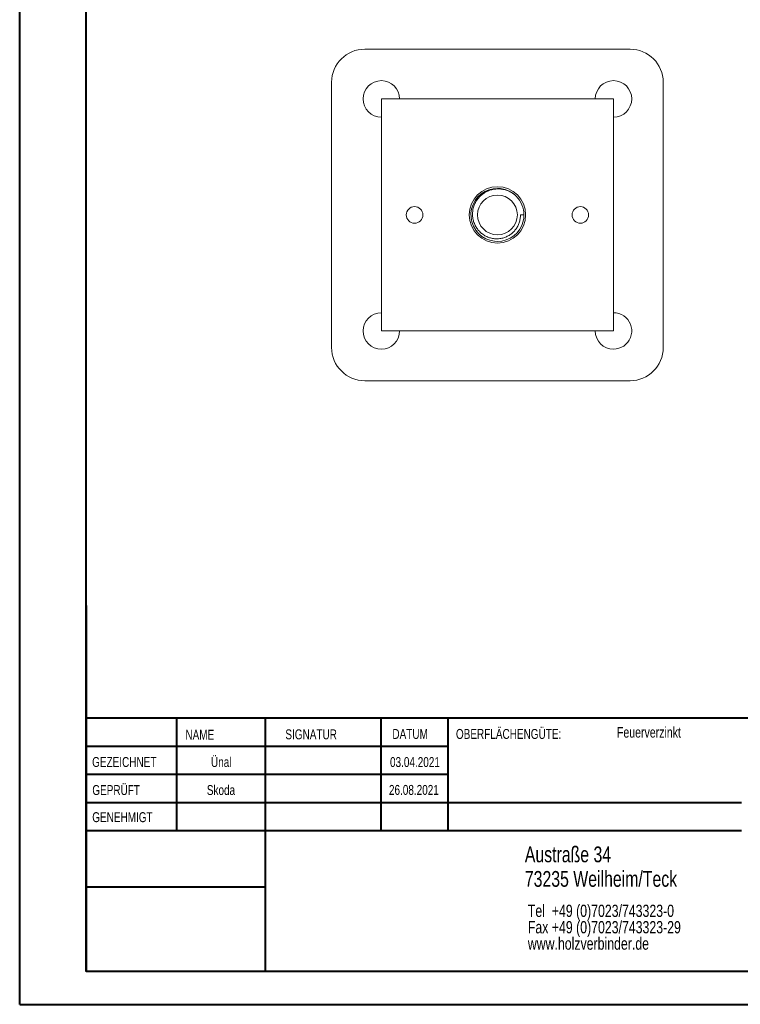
# Model space of a CAD drawing. Header units: millimetres. Extents: x 0 to 210, y 0 to 297.
# Tile 1 of 18: x 0 to 109, y 0 to 149. Entities that reach past the tile are written whole.
import ezdxf

# ---------------------------------------------------------------- set-up
doc = ezdxf.new("R2010")
doc.units = ezdxf.units.MM
doc.styles.add('SLDTEXTSTYLE0', font='TXT', dxfattribs={"width": 0.75})

# ---------------------------------------------------------------- blocks, each defined once
blk = doc.blocks.new('SW_NOTE_0')
at = {"color": 0, "linetype": 'Continuous', "lineweight": 0, "char_height": 1.8521, "attachment_point": 1, "style": 'SLDTEXTSTYLE0'}
for s, insert in [('Tel  +49 (0)7023/743323-0', (0, 2.39)), ('Fax +49 (0)7023/743323-29', (0, -0.08)), ('www.holzverbinder.de', (0, -2.55))]:
    blk.add_mtext(s, dxfattribs=dict(at, insert=insert))

msp = doc.modelspace()

# ---------------------------------------------------------------- linework, layer by layer
at = {"color": 7, "linetype": 'Continuous', "lineweight": 40}
for p, q in [((0.08, 0.21), (0.08, 297.21)), ((10.08, 5.21), (10.08, 292.21)), ((10.11, 60.37), (10.11, 5.12)), ((205.08, 43.37), (10.11, 43.37)), ((23.71, 43.37), (23.71, 26.37)), ((37.1, 43.37), (37.1, 5.12)), ((54.51, 43.37), (54.51, 26.37)), ((64.71, 26.37), (64.71, 43.37)), ((64.71, 39.1), (10.11, 39.1)), ((64.71, 34.87), (10.11, 34.87)), ((108.91, 30.62), (10.11, 30.62)), ((108.91, 26.37), (10.11, 26.37)), ((37.1, 17.87), (10.11, 17.87)), ((10.11, 13.71), (10.08, 13.71)), ((10.11, 9.46), (10.08, 9.46)), ((10.08, 5.21), (205.08, 5.21)), ((0.08, 0.21), (210.08, 0.21))]:
    msp.add_line(p, q, dxfattribs=at)
at = {"color": 7, "linetype": 'Continuous', "lineweight": 15}
for p, q in [((92.12, 144.27), (52.12, 144.27)), ((47.12, 139.27), (47.12, 99.27)), ((97.12, 99.27), (97.12, 139.27)), ((89.62, 136.77), (54.62, 136.77)), ((54.62, 136.77), (54.62, 101.77)), ((89.62, 101.77), (89.62, 136.77)), ((75.58, 119.27), (76.12, 119.27)), ((54.62, 101.77), (89.62, 101.77)), ((52.12, 94.27), (92.12, 94.27))]:
    msp.add_line(p, q, dxfattribs=at)
at = {"color": 7, "linetype": 'Continuous', "lineweight": 0}
for p, q in [((64.71, 39.12), (10.11, 39.12)), ((23.71, 5.21), (23.71, 5.12)), ((54.51, 5.21), (54.51, 5.12))]:
    msp.add_line(p, q, dxfattribs=at)
at = {"color": 7, "linetype": 'Continuous', "lineweight": 15, "flags": 128}
for points in [[(74.62, 122.38), (74.47, 122.51), (73.88, 122.87), (73.26, 123.11), (72.59, 123.25), (72.12, 123.27), (71.47, 123.22), (70.83, 123.06), (70.23, 122.8), (69.67, 122.43), (69.18, 121.98), (68.76, 121.44), (68.45, 120.85), (68.23, 120.21), (68.13, 119.55), (68.14, 118.86), (68.27, 118.21), (68.5, 117.57), (68.84, 116.99), (69.27, 116.47), (69.78, 116.03), (70.36, 115.68), (70.98, 115.44), (71.65, 115.3), (72.12, 115.27), (72.77, 115.33), (73.42, 115.49), (74.02, 115.75), (74.58, 116.12), (75.07, 116.57), (75.49, 117.11), (75.8, 117.69), (76.01, 118.34), (76.09, 118.8), (76.12, 119.27), (76.12, 119.27)], [(76.12, 119.27), (76.12, 119.15), (76.09, 118.79)], [(89.62, 99.02), (90.03, 99.05), (90.43, 99.15), (90.82, 99.3), (91.17, 99.5), (91.49, 99.76), (91.77, 100.06), (92, 100.4), (92.18, 100.77), (92.3, 101.16), (92.37, 101.57), (92.37, 101.98), (92.3, 102.39), (92.18, 102.78), (92, 103.15), (91.77, 103.49), (91.49, 103.79), (91.17, 104.05), (90.82, 104.25), (90.43, 104.4), (90.03, 104.49), (89.62, 104.52), (89.62, 104.52)]]:
    msp.add_lwpolyline(points, dxfattribs=at)
at = {"color": 7, "linetype": 'Continuous', "lineweight": 15}
for centre, radius in [((72.12, 119.27), 4.25), ((72.12, 119.27), 3), ((59.62, 119.27), 1.25), ((84.62, 119.27), 1.25)]:
    msp.add_circle(centre, radius, dxfattribs=at)
for centre, radius, start, end in [((52.12, 139.27), 5, 90, 180), ((92.12, 139.27), 5, 0, 90), ((54.62, 136.77), 2.75, 360, 270), ((89.62, 136.77), 2.75, 270, 180), ((72.12, 119.27), 4, 0, 45.1117), ((72.12, 119.27), 3.46, 352.2406, 0), ((54.62, 101.77), 2.75, 90, 270), ((54.62, 101.77), 2.75, 270, 360), ((89.62, 101.77), 2.75, 180, 270), ((52.12, 99.27), 5, 180, 270), ((92.12, 99.27), 5, 270, 0)]:
    msp.add_arc(centre, radius, start, end, dxfattribs=at)
msp.add_open_spline([(75.55, 118.81), (75.54, 118.71), (75.5, 118.42), (75.39, 118.05), (75.24, 117.69), (75.06, 117.34), (74.83, 117.02), (74.57, 116.73), (74.28, 116.46), (73.96, 116.23), (73.61, 116.04), (73.25, 115.87), (72.87, 115.76), (72.46, 115.69), (72.14, 115.67), (71.72, 115.67), (71.32, 115.73), (70.93, 115.83), (70.55, 115.97), (70.18, 116.16), (69.85, 116.39), (69.53, 116.65), (69.24, 116.95), (69, 117.28), (68.78, 117.63), (68.61, 118.01), (68.48, 118.4), (68.39, 118.81), (68.35, 119.23), (68.37, 119.65), (68.4, 119.96), (68.46, 120.27), (68.55, 120.58), (68.66, 120.87), (68.8, 121.16), (68.96, 121.44), (69.15, 121.7), (69.36, 121.94), (69.58, 122.17), (69.83, 122.38), (70.09, 122.57), (70.37, 122.73), (70.66, 122.88), (70.96, 122.99), (71.28, 123.08), (71.58, 123.15), (71.86, 123.18), (72.14, 123.2), (72.45, 123.19), (72.78, 123.16), (73.1, 123.1), (73.42, 123.01), (73.73, 122.9), (74.03, 122.76), (74.32, 122.6), (74.57, 122.43), (74.78, 122.26), (74.89, 122.16), (74.95, 122.11)], degree=3, knots=[0, 0, 0, 0, 0.014408, 0.043715, 0.058647, 0.073056, 0.102357, 0.117281, 0.131827, 0.161405, 0.176471, 0.191142, 0.220975, 0.236167, 0.253529, 0.268463, 0.298836, 0.314313, 0.329246, 0.359601, 0.375058, 0.390254, 0.421161, 0.436909, 0.45215, 0.483136, 0.498916, 0.514375, 0.545815, 0.561833, 0.577367, 0.593007, 0.608979, 0.625065, 0.640786, 0.656616, 0.672788, 0.689074, 0.704903, 0.720839, 0.737115, 0.753508, 0.769491, 0.785585, 0.802024, 0.81858, 0.831645, 0.844768, 0.861014, 0.877373, 0.894087, 0.910924, 0.927169, 0.943524, 0.960222, 0.977039, 0.988501, 1, 1, 1, 1], dxfattribs=at)

# ---------------------------------------------------------------- block references
at = {"color": 7, "linetype": 'Continuous', "lineweight": 0}
msp.add_blockref('SW_NOTE_0', (76.7, 12.85), dxfattribs=at)

# ---------------------------------------------------------------- texts
at = {"color": 7, "linetype": 'Continuous', "lineweight": 0, "style": 'SLDTEXTSTYLE0'}
for s, insert, char_height, attachment_point in [('NAME', (25.07, 41.62), 1.5, 1), ('SIGNATUR', (40.14, 41.68), 1.5, 1), ('DATUM', (56.28, 41.74), 1.5, 1), ('OBERFLÄCHENGÜTE:', (65.86, 41.74), 1.5, 1), ('Feuerverzinkt', (90.14, 42.03), 1.5875, 1), ('GEZEICHNET', (11, 37.51), 1.5, 1), ('Ünal', (30.47, 37.5), 1.499, 2), ('03.04.2021', (59.68, 37.5), 1.499, 2), ('GEPRÜFT', (11.03, 33.28), 1.5, 1), ('Skoda', (30.43, 33.28), 1.499, 2), ('26.08.2021', (59.52, 33.3), 1.499, 2), ('GENEHMIGT', (11.02, 29.19), 1.5, 1), ('Austraße 34', (76.25, 24.02), 2.3813, 1), ('73235 Weilheim/Teck', (76.25, 20.32), 2.3813, 1)]:
    msp.add_mtext(s, dxfattribs=dict(at, insert=insert, char_height=char_height, attachment_point=attachment_point))

doc.saveas('drawing.dxf')
